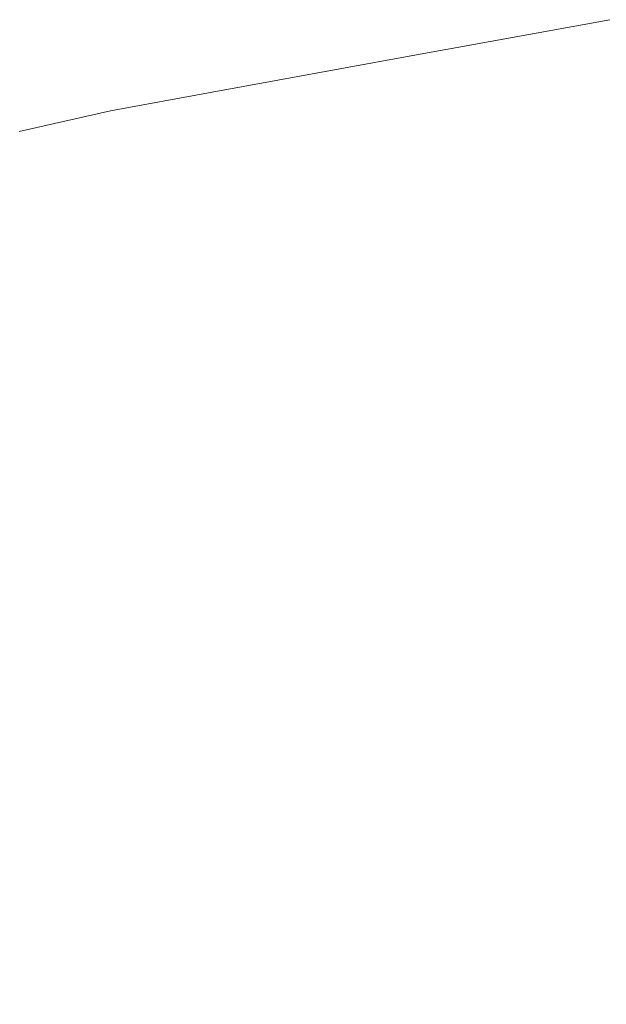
# Model space of a CAD drawing. Header units: centimetres. Extents: x -62 to 63, y 4 to 6.
# Tile 115 of 256: x -61.9559 to -61.9367, y 5.9613 to 5.9934. Entities that reach past the tile are written whole.
import ezdxf

# ---------------------------------------------------------------- set-up
doc = ezdxf.new("R2010")
doc.units = ezdxf.units.CM
doc.header["$LTSCALE"] = 2.54
doc.layers.add('Lucido design-1', color=7, linetype='Continuous')

# ---------------------------------------------------------------- blocks, each defined once
blk = doc.blocks.new('Gruppo-4-1')
at = {"color": 7, "linetype": 'Continuous', "lineweight": 9}
for points, invisible_edges in [([(-61.936611, 5.993396, -2276.32217), (-61.943156, 5.992201, -2276.32217), (-61.943127, 5.992242, -2276.319046)], 10), ([(-61.943156, 5.992201, -2276.32217), (-61.936611, 5.993396, -2276.32217), (-61.936611, 5.993396, -2276.92217), (-61.943156, 5.992201, -2276.92217)], 10), ([(-61.943127, 5.992242, -2276.925294), (-61.943156, 5.992201, -2276.92217), (-61.936611, 5.993396, -2276.92217)], 9), ([(-61.943127, 5.992242, -2276.319046), (-61.936574, 5.993374, -2276.319046), (-61.936611, 5.993396, -2276.32217)], 11), ([(-61.936611, 5.993396, -2276.92217), (-61.936574, 5.993374, -2276.925294), (-61.943127, 5.992242, -2276.925294)], 11), ([(-61.942993, 5.992107, -2276.315926), (-61.936449, 5.993238, -2276.315926), (-61.936574, 5.993374, -2276.319046), (-61.943127, 5.992242, -2276.319046)], 15), ([(-61.943127, 5.992242, -2276.925294), (-61.936574, 5.993374, -2276.925294), (-61.936449, 5.993238, -2276.928414), (-61.942993, 5.992107, -2276.928414)], 15), ([(-61.94277, 5.991883, -2276.312816), (-61.936242, 5.993011, -2276.312816), (-61.936449, 5.993238, -2276.315926), (-61.942993, 5.992107, -2276.315926)], 15), ([(-61.942993, 5.992107, -2276.928414), (-61.936449, 5.993238, -2276.928414), (-61.936242, 5.993011, -2276.931524), (-61.94277, 5.991883, -2276.931524)], 15), ([(-61.942458, 5.99157, -2276.309719), (-61.935953, 5.992694, -2276.309719), (-61.936242, 5.993011, -2276.312816), (-61.94277, 5.991883, -2276.312816)], 15), ([(-61.94277, 5.991883, -2276.931524), (-61.936242, 5.993011, -2276.931524), (-61.935953, 5.992694, -2276.934621), (-61.942458, 5.99157, -2276.934621)], 15), ([(-61.942059, 5.99117, -2276.30664), (-61.935582, 5.992289, -2276.30664), (-61.935953, 5.992694, -2276.309719), (-61.942458, 5.99157, -2276.309719)], 15), ([(-61.942458, 5.99157, -2276.934621), (-61.935953, 5.992694, -2276.934621), (-61.935582, 5.992289, -2276.9377), (-61.942059, 5.99117, -2276.9377)], 15), ([(-61.941574, 5.990683, -2276.303583), (-61.935132, 5.991795, -2276.303583), (-61.935582, 5.992289, -2276.30664), (-61.942059, 5.99117, -2276.30664)], 15), ([(-61.942059, 5.99117, -2276.9377), (-61.935582, 5.992289, -2276.9377), (-61.935132, 5.991795, -2276.940757), (-61.941574, 5.990683, -2276.940757)], 15), ([(-61.943156, 5.992201, -2276.32217), (-61.949596, 5.991025, -2276.32217), (-61.949558, 5.991034, -2276.319046)], 10), ([(-61.943156, 5.992201, -2276.92217), (-61.949596, 5.991025, -2276.92217), (-61.949596, 5.991025, -2276.32217), (-61.943156, 5.992201, -2276.32217)], 10), ([(-61.949558, 5.991034, -2276.925294), (-61.949596, 5.991025, -2276.92217), (-61.943156, 5.992201, -2276.92217)], 9), ([(-61.943127, 5.992242, -2276.319046), (-61.949558, 5.991034, -2276.319046), (-61.949414, 5.990901, -2276.315926), (-61.942993, 5.992107, -2276.315926)], 15), ([(-61.949558, 5.991034, -2276.319046), (-61.943127, 5.992242, -2276.319046), (-61.943156, 5.992201, -2276.32217)], 11), ([(-61.943156, 5.992201, -2276.92217), (-61.943127, 5.992242, -2276.925294), (-61.949558, 5.991034, -2276.925294)], 11), ([(-61.942993, 5.992107, -2276.928414), (-61.949414, 5.990901, -2276.928414), (-61.949558, 5.991034, -2276.925294), (-61.943127, 5.992242, -2276.925294)], 15), ([(-61.942993, 5.992107, -2276.315926), (-61.949414, 5.990901, -2276.315926), (-61.949175, 5.99068, -2276.312816), (-61.94277, 5.991883, -2276.312816)], 15), ([(-61.94277, 5.991883, -2276.931524), (-61.949175, 5.99068, -2276.931524), (-61.949414, 5.990901, -2276.928414), (-61.942993, 5.992107, -2276.928414)], 15), ([(-61.94277, 5.991883, -2276.312816), (-61.949175, 5.99068, -2276.312816), (-61.948842, 5.990372, -2276.309719), (-61.942458, 5.99157, -2276.309719)], 15), ([(-61.942458, 5.99157, -2276.934621), (-61.948842, 5.990372, -2276.934621), (-61.949175, 5.99068, -2276.931524), (-61.94277, 5.991883, -2276.931524)], 15), ([(-61.941003, 5.99011, -2276.300554), (-61.934602, 5.991216, -2276.300554), (-61.935132, 5.991795, -2276.303583), (-61.941574, 5.990683, -2276.303583)], 15), ([(-61.941574, 5.990683, -2276.940757), (-61.935132, 5.991795, -2276.940757), (-61.934602, 5.991216, -2276.943786), (-61.941003, 5.99011, -2276.943786)], 15), ([(-61.942458, 5.99157, -2276.309719), (-61.948842, 5.990372, -2276.309719), (-61.948415, 5.989976, -2276.30664), (-61.942059, 5.99117, -2276.30664)], 15), ([(-61.942059, 5.99117, -2276.9377), (-61.948415, 5.989976, -2276.9377), (-61.948842, 5.990372, -2276.934621), (-61.942458, 5.99157, -2276.934621)], 15), ([(-61.952912, 5.990419, -2276.32217), (-61.95586, 5.989754, -2276.319046), (-61.949558, 5.991034, -2276.319046)], 11), ([(-61.955707, 5.989623, -2276.315926), (-61.949414, 5.990901, -2276.315926), (-61.949558, 5.991034, -2276.319046), (-61.95586, 5.989754, -2276.319046)], 15), ([(-61.949558, 5.991034, -2276.925294), (-61.95586, 5.989754, -2276.925294), (-61.952912, 5.990419, -2276.92217)], 11), ([(-61.95586, 5.989754, -2276.925294), (-61.949558, 5.991034, -2276.925294), (-61.949414, 5.990901, -2276.928414), (-61.955707, 5.989623, -2276.928414)], 15), ([(-61.949558, 5.991034, -2276.319046), (-61.949596, 5.991025, -2276.32217), (-61.952912, 5.990419, -2276.32217)], 9), ([(-61.952912, 5.990419, -2276.92217), (-61.949596, 5.991025, -2276.92217), (-61.949558, 5.991034, -2276.925294)], 10), ([(-61.949596, 5.991025, -2276.92217), (-61.952912, 5.990419, -2276.92217), (-61.952912, 5.990419, -2276.32217), (-61.949596, 5.991025, -2276.32217)], 10), ([(-61.942059, 5.99117, -2276.30664), (-61.948415, 5.989976, -2276.30664), (-61.947895, 5.989495, -2276.303583), (-61.941574, 5.990683, -2276.303583)], 15), ([(-61.941574, 5.990683, -2276.940757), (-61.947895, 5.989495, -2276.940757), (-61.948415, 5.989976, -2276.9377), (-61.942059, 5.99117, -2276.9377)], 15), ([(-61.94035, 5.989454, -2276.297555), (-61.933995, 5.990552, -2276.297555), (-61.934602, 5.991216, -2276.300554), (-61.941003, 5.99011, -2276.300554)], 15), ([(-61.941003, 5.99011, -2276.943786), (-61.934602, 5.991216, -2276.943786), (-61.933995, 5.990552, -2276.946785), (-61.94035, 5.989454, -2276.946785)], 15), ([(-61.955453, 5.989405, -2276.312816), (-61.949175, 5.99068, -2276.312816), (-61.949414, 5.990901, -2276.315926), (-61.955707, 5.989623, -2276.315926)], 15), ([(-61.955707, 5.989623, -2276.928414), (-61.949414, 5.990901, -2276.928414), (-61.949175, 5.99068, -2276.931524), (-61.955453, 5.989405, -2276.931524)], 15), ([(-61.955098, 5.989101, -2276.309719), (-61.948842, 5.990372, -2276.309719), (-61.949175, 5.99068, -2276.312816), (-61.955453, 5.989405, -2276.312816)], 15), ([(-61.955453, 5.989405, -2276.931524), (-61.949175, 5.99068, -2276.931524), (-61.948842, 5.990372, -2276.934621), (-61.955098, 5.989101, -2276.934621)], 15), ([(-61.941574, 5.990683, -2276.303583), (-61.947895, 5.989495, -2276.303583), (-61.947285, 5.98893, -2276.300554), (-61.941003, 5.99011, -2276.300554)], 15), ([(-61.941003, 5.99011, -2276.943786), (-61.947285, 5.98893, -2276.943786), (-61.947895, 5.989495, -2276.940757), (-61.941574, 5.990683, -2276.940757)], 15), ([(-61.952912, 5.990419, -2276.32217), (-61.9559, 5.98975, -2276.32217), (-61.95586, 5.989754, -2276.319046)], 10), ([(-61.9559, 5.98975, -2276.32217), (-61.952912, 5.990419, -2276.32217), (-61.952912, 5.990419, -2276.92217), (-61.9559, 5.98975, -2276.92217)], 10), ([(-61.95586, 5.989754, -2276.925294), (-61.9559, 5.98975, -2276.92217), (-61.952912, 5.990419, -2276.92217)], 9), ([(-61.954643, 5.988711, -2276.30664), (-61.948415, 5.989976, -2276.30664), (-61.948842, 5.990372, -2276.309719), (-61.955098, 5.989101, -2276.309719)], 15), ([(-61.955098, 5.989101, -2276.934621), (-61.948842, 5.990372, -2276.934621), (-61.948415, 5.989976, -2276.9377), (-61.954643, 5.988711, -2276.9377)], 15), ([(-61.939615, 5.988716, -2276.29459), (-61.933313, 5.989805, -2276.29459), (-61.933995, 5.990552, -2276.297555), (-61.94035, 5.989454, -2276.297555)], 15), ([(-61.94035, 5.989454, -2276.946785), (-61.933995, 5.990552, -2276.946785), (-61.933313, 5.989805, -2276.94975), (-61.939615, 5.988716, -2276.94975)], 15), ([(-61.941003, 5.99011, -2276.300554), (-61.947285, 5.98893, -2276.300554), (-61.946586, 5.988283, -2276.297555), (-61.94035, 5.989454, -2276.297555)], 15), ([(-61.94035, 5.989454, -2276.946785), (-61.946586, 5.988283, -2276.946785), (-61.947285, 5.98893, -2276.943786), (-61.941003, 5.99011, -2276.943786)], 15), ([(-61.95586, 5.989754, -2276.319046), (-61.962027, 5.988404, -2276.319046), (-61.961865, 5.988275, -2276.315926), (-61.955707, 5.989623, -2276.315926)], 15), ([(-61.962027, 5.988404, -2276.319046), (-61.95586, 5.989754, -2276.319046), (-61.9559, 5.98975, -2276.32217)], 11), ([(-61.9559, 5.98975, -2276.92217), (-61.95586, 5.989754, -2276.925294), (-61.962027, 5.988404, -2276.925294)], 11), ([(-61.955707, 5.989623, -2276.928414), (-61.961865, 5.988275, -2276.928414), (-61.962027, 5.988404, -2276.925294), (-61.95586, 5.989754, -2276.925294)], 15), ([(-61.954091, 5.988237, -2276.303583), (-61.947895, 5.989495, -2276.303583), (-61.948415, 5.989976, -2276.30664), (-61.954643, 5.988711, -2276.30664)], 15), ([(-61.954643, 5.988711, -2276.9377), (-61.948415, 5.989976, -2276.9377), (-61.947895, 5.989495, -2276.940757), (-61.954091, 5.988237, -2276.940757)], 15), ([(-61.9388, 5.987898, -2276.291665), (-61.932556, 5.988977, -2276.291665), (-61.933313, 5.989805, -2276.29459), (-61.939615, 5.988716, -2276.29459)], 15), ([(-61.939615, 5.988716, -2276.94975), (-61.933313, 5.989805, -2276.94975), (-61.932556, 5.988977, -2276.952675), (-61.9388, 5.987898, -2276.952675)], 15), ([(-61.955707, 5.989623, -2276.315926), (-61.961865, 5.988275, -2276.315926), (-61.961596, 5.98806, -2276.312816), (-61.955453, 5.989405, -2276.312816)], 15), ([(-61.955453, 5.989405, -2276.931524), (-61.961596, 5.98806, -2276.931524), (-61.961865, 5.988275, -2276.928414), (-61.955707, 5.989623, -2276.928414)], 15), ([(-61.955453, 5.989405, -2276.312816), (-61.961596, 5.98806, -2276.312816), (-61.96122, 5.987761, -2276.309719), (-61.955098, 5.989101, -2276.309719)], 15), ([(-61.955098, 5.989101, -2276.934621), (-61.96122, 5.987761, -2276.934621), (-61.961596, 5.98806, -2276.931524), (-61.955453, 5.989405, -2276.931524)], 15), ([(-61.953441, 5.98768, -2276.300554), (-61.947285, 5.98893, -2276.300554), (-61.947895, 5.989495, -2276.303583), (-61.954091, 5.988237, -2276.303583)], 15), ([(-61.954091, 5.988237, -2276.940757), (-61.947895, 5.989495, -2276.940757), (-61.947285, 5.98893, -2276.943786), (-61.953441, 5.98768, -2276.943786)], 15), ([(-61.94035, 5.989454, -2276.297555), (-61.946586, 5.988283, -2276.297555), (-61.945799, 5.987555, -2276.29459), (-61.939615, 5.988716, -2276.29459)], 15), ([(-61.939615, 5.988716, -2276.94975), (-61.945799, 5.987555, -2276.94975), (-61.946586, 5.988283, -2276.946785), (-61.94035, 5.989454, -2276.946785)], 15), ([(-61.955098, 5.989101, -2276.309719), (-61.96122, 5.987761, -2276.309719), (-61.960739, 5.987377, -2276.30664), (-61.954643, 5.988711, -2276.30664)], 15), ([(-61.954643, 5.988711, -2276.9377), (-61.960739, 5.987377, -2276.9377), (-61.96122, 5.987761, -2276.934621), (-61.955098, 5.989101, -2276.934621)], 15), ([(-61.952697, 5.987041, -2276.297555), (-61.946586, 5.988283, -2276.297555), (-61.947285, 5.98893, -2276.300554), (-61.953441, 5.98768, -2276.300554)], 15), ([(-61.953441, 5.98768, -2276.943786), (-61.947285, 5.98893, -2276.943786), (-61.946586, 5.988283, -2276.946785), (-61.952697, 5.987041, -2276.946785)], 15), ([(-61.937908, 5.987003, -2276.288781), (-61.931728, 5.988071, -2276.288781), (-61.932556, 5.988977, -2276.291665), (-61.9388, 5.987898, -2276.291665)], 15), ([(-61.9388, 5.987898, -2276.952675), (-61.932556, 5.988977, -2276.952675), (-61.931728, 5.988071, -2276.955559), (-61.937908, 5.987003, -2276.955559)], 15), ([(-61.954643, 5.988711, -2276.30664), (-61.960739, 5.987377, -2276.30664), (-61.960153, 5.98691, -2276.303583), (-61.954091, 5.988237, -2276.303583)], 15), ([(-61.954091, 5.988237, -2276.940757), (-61.960153, 5.98691, -2276.940757), (-61.960739, 5.987377, -2276.9377), (-61.954643, 5.988711, -2276.9377)], 15), ([(-61.939615, 5.988716, -2276.29459), (-61.945799, 5.987555, -2276.29459), (-61.944927, 5.986748, -2276.291665), (-61.9388, 5.987898, -2276.291665)], 15), ([(-61.9388, 5.987898, -2276.952675), (-61.944927, 5.986748, -2276.952675), (-61.945799, 5.987555, -2276.94975), (-61.939615, 5.988716, -2276.94975)], 15), ([(-61.954091, 5.988237, -2276.303583), (-61.960153, 5.98691, -2276.303583), (-61.959465, 5.986361, -2276.300554), (-61.953441, 5.98768, -2276.300554)], 15), ([(-61.953441, 5.98768, -2276.943786), (-61.959465, 5.986361, -2276.943786), (-61.960153, 5.98691, -2276.940757), (-61.954091, 5.988237, -2276.940757)], 15), ([(-61.951859, 5.986323, -2276.29459), (-61.945799, 5.987555, -2276.29459), (-61.946586, 5.988283, -2276.297555), (-61.952697, 5.987041, -2276.297555)], 15), ([(-61.952697, 5.987041, -2276.946785), (-61.946586, 5.988283, -2276.946785), (-61.945799, 5.987555, -2276.94975), (-61.951859, 5.986323, -2276.94975)], 15), ([(-61.9388, 5.987898, -2276.291665), (-61.944927, 5.986748, -2276.291665), (-61.943973, 5.985864, -2276.288781), (-61.937908, 5.987003, -2276.288781)], 15), ([(-61.937908, 5.987003, -2276.955559), (-61.943973, 5.985864, -2276.955559), (-61.944927, 5.986748, -2276.952675), (-61.9388, 5.987898, -2276.952675)], 15), ([(-61.936942, 5.986033, -2276.285944), (-61.930831, 5.987088, -2276.285944), (-61.931728, 5.988071, -2276.288781), (-61.937908, 5.987003, -2276.288781)], 15), ([(-61.937908, 5.987003, -2276.955559), (-61.931728, 5.988071, -2276.955559), (-61.930831, 5.987088, -2276.958396), (-61.936942, 5.986033, -2276.958396)], 15), ([(-61.953441, 5.98768, -2276.300554), (-61.959465, 5.986361, -2276.300554), (-61.958677, 5.985732, -2276.297555), (-61.952697, 5.987041, -2276.297555)], 15), ([(-61.952697, 5.987041, -2276.946785), (-61.958677, 5.985732, -2276.946785), (-61.959465, 5.986361, -2276.943786), (-61.953441, 5.98768, -2276.943786)], 15), ([(-61.950932, 5.985528, -2276.291665), (-61.944927, 5.986748, -2276.291665), (-61.945799, 5.987555, -2276.29459), (-61.951859, 5.986323, -2276.29459)], 15), ([(-61.951859, 5.986323, -2276.94975), (-61.945799, 5.987555, -2276.94975), (-61.944927, 5.986748, -2276.952675), (-61.950932, 5.985528, -2276.952675)], 15), ([(-61.952697, 5.987041, -2276.297555), (-61.958677, 5.985732, -2276.297555), (-61.95779, 5.985025, -2276.29459), (-61.951859, 5.986323, -2276.29459)], 15), ([(-61.951859, 5.986323, -2276.94975), (-61.95779, 5.985025, -2276.94975), (-61.958677, 5.985732, -2276.946785), (-61.952697, 5.987041, -2276.946785)], 15), ([(-61.937908, 5.987003, -2276.288781), (-61.943973, 5.985864, -2276.288781), (-61.942939, 5.984907, -2276.285944), (-61.936942, 5.986033, -2276.285944)], 15), ([(-61.936942, 5.986033, -2276.958396), (-61.942939, 5.984907, -2276.958396), (-61.943973, 5.985864, -2276.955559), (-61.937908, 5.987003, -2276.955559)], 15), ([(-61.935903, 5.98499, -2276.283155), (-61.929867, 5.986033, -2276.283155), (-61.930831, 5.987088, -2276.285944), (-61.936942, 5.986033, -2276.285944)], 15), ([(-61.936942, 5.986033, -2276.958396), (-61.930831, 5.987088, -2276.958396), (-61.929867, 5.986033, -2276.961185), (-61.935903, 5.98499, -2276.961185)], 15), ([(-61.949916, 5.984657, -2276.288781), (-61.943973, 5.985864, -2276.288781), (-61.944927, 5.986748, -2276.291665), (-61.950932, 5.985528, -2276.291665)], 15), ([(-61.950932, 5.985528, -2276.952675), (-61.944927, 5.986748, -2276.952675), (-61.943973, 5.985864, -2276.955559), (-61.949916, 5.984657, -2276.955559)], 15), ([(-61.951859, 5.986323, -2276.29459), (-61.95779, 5.985025, -2276.29459), (-61.956808, 5.984242, -2276.291665), (-61.950932, 5.985528, -2276.291665)], 15), ([(-61.950932, 5.985528, -2276.952675), (-61.956808, 5.984242, -2276.952675), (-61.95779, 5.985025, -2276.94975), (-61.951859, 5.986323, -2276.94975)], 15), ([(-61.948816, 5.983713, -2276.285944), (-61.942939, 5.984907, -2276.285944), (-61.943973, 5.985864, -2276.288781), (-61.949916, 5.984657, -2276.288781)], 15), ([(-61.949916, 5.984657, -2276.955559), (-61.943973, 5.985864, -2276.955559), (-61.942939, 5.984907, -2276.958396), (-61.948816, 5.983713, -2276.958396)], 15), ([(-61.936942, 5.986033, -2276.285944), (-61.942939, 5.984907, -2276.285944), (-61.941827, 5.983878, -2276.283155), (-61.935903, 5.98499, -2276.283155)], 15), ([(-61.935903, 5.98499, -2276.961185), (-61.941827, 5.983878, -2276.961185), (-61.942939, 5.984907, -2276.958396), (-61.936942, 5.986033, -2276.958396)], 15), ([(-61.950932, 5.985528, -2276.291665), (-61.956808, 5.984242, -2276.291665), (-61.955732, 5.983384, -2276.288781), (-61.949916, 5.984657, -2276.288781)], 15), ([(-61.949916, 5.984657, -2276.955559), (-61.955732, 5.983384, -2276.955559), (-61.956808, 5.984242, -2276.952675), (-61.950932, 5.985528, -2276.952675)], 15), ([(-61.947633, 5.982698, -2276.283155), (-61.941827, 5.983878, -2276.283155), (-61.942939, 5.984907, -2276.285944), (-61.948816, 5.983713, -2276.285944)], 15), ([(-61.948816, 5.983713, -2276.958396), (-61.942939, 5.984907, -2276.958396), (-61.941827, 5.983878, -2276.961185), (-61.947633, 5.982698, -2276.961185)], 15), ([(-61.935903, 5.98499, -2276.283155), (-61.941827, 5.983878, -2276.283155), (-61.940641, 5.98278, -2276.280418), (-61.934795, 5.983878, -2276.280418)], 15), ([(-61.934795, 5.983878, -2276.963922), (-61.940641, 5.98278, -2276.963922), (-61.941827, 5.983878, -2276.961185), (-61.935903, 5.98499, -2276.961185)], 15), ([(-61.949916, 5.984657, -2276.288781), (-61.955732, 5.983384, -2276.288781), (-61.954567, 5.982454, -2276.285944), (-61.948816, 5.983713, -2276.285944)], 15), ([(-61.948816, 5.983713, -2276.958396), (-61.954567, 5.982454, -2276.958396), (-61.955732, 5.983384, -2276.955559), (-61.949916, 5.984657, -2276.955559)], 15), ([(-61.961416, 5.982048, -2276.288781), (-61.955732, 5.983384, -2276.288781), (-61.956808, 5.984242, -2276.291665), (-61.96255, 5.982893, -2276.291665)], 15), ([(-61.96255, 5.982893, -2276.952675), (-61.956808, 5.984242, -2276.952675), (-61.955732, 5.983384, -2276.955559), (-61.961416, 5.982048, -2276.955559)], 15), ([(-61.948816, 5.983713, -2276.285944), (-61.954567, 5.982454, -2276.285944), (-61.953314, 5.981455, -2276.283155), (-61.947633, 5.982698, -2276.283155)], 15), ([(-61.947633, 5.982698, -2276.961185), (-61.953314, 5.981455, -2276.961185), (-61.954567, 5.982454, -2276.958396), (-61.948816, 5.983713, -2276.958396)], 15), ([(-61.94637, 5.981616, -2276.280418), (-61.940641, 5.98278, -2276.280418), (-61.941827, 5.983878, -2276.283155), (-61.947633, 5.982698, -2276.283155)], 15), ([(-61.947633, 5.982698, -2276.961185), (-61.941827, 5.983878, -2276.961185), (-61.940641, 5.98278, -2276.963922), (-61.94637, 5.981616, -2276.963922)], 15), ([(-61.934795, 5.983878, -2276.280418), (-61.940641, 5.98278, -2276.280418), (-61.939384, 5.981616, -2276.277736), (-61.93362, 5.982698, -2276.277736)], 15), ([(-61.93362, 5.982698, -2276.966604), (-61.939384, 5.981616, -2276.966604), (-61.940641, 5.98278, -2276.963922), (-61.934795, 5.983878, -2276.963922)], 15), ([(-61.960187, 5.981134, -2276.285944), (-61.954567, 5.982454, -2276.285944), (-61.955732, 5.983384, -2276.288781), (-61.961416, 5.982048, -2276.288781)], 15), ([(-61.961416, 5.982048, -2276.955559), (-61.955732, 5.983384, -2276.955559), (-61.954567, 5.982454, -2276.958396), (-61.960187, 5.981134, -2276.958396)], 15), ([(-61.947633, 5.982698, -2276.283155), (-61.953314, 5.981455, -2276.283155), (-61.951977, 5.980389, -2276.280418), (-61.94637, 5.981616, -2276.280418)], 15), ([(-61.94637, 5.981616, -2276.963922), (-61.951977, 5.980389, -2276.963922), (-61.953314, 5.981455, -2276.961185), (-61.947633, 5.982698, -2276.961185)], 15), ([(-61.945032, 5.980468, -2276.277736), (-61.939384, 5.981616, -2276.277736), (-61.940641, 5.98278, -2276.280418), (-61.94637, 5.981616, -2276.280418)], 15), ([(-61.94637, 5.981616, -2276.963922), (-61.940641, 5.98278, -2276.963922), (-61.939384, 5.981616, -2276.966604), (-61.945032, 5.980468, -2276.966604)], 15), ([(-61.93362, 5.982698, -2276.277736), (-61.939384, 5.981616, -2276.277736), (-61.938058, 5.980389, -2276.275111), (-61.932381, 5.981455, -2276.275111)], 15), ([(-61.932381, 5.981455, -2276.969229), (-61.938058, 5.980389, -2276.969229), (-61.939384, 5.981616, -2276.966604), (-61.93362, 5.982698, -2276.966604)], 15), ([(-61.958866, 5.98015, -2276.283155), (-61.953314, 5.981455, -2276.283155), (-61.954567, 5.982454, -2276.285944), (-61.960187, 5.981134, -2276.285944)], 15), ([(-61.960187, 5.981134, -2276.958396), (-61.954567, 5.982454, -2276.958396), (-61.953314, 5.981455, -2276.961185), (-61.958866, 5.98015, -2276.961185)], 15), ([(-61.957456, 5.979101, -2276.280418), (-61.951977, 5.980389, -2276.280418), (-61.953314, 5.981455, -2276.283155), (-61.958866, 5.98015, -2276.283155)], 15), ([(-61.958866, 5.98015, -2276.961185), (-61.953314, 5.981455, -2276.961185), (-61.951977, 5.980389, -2276.963922), (-61.957456, 5.979101, -2276.963922)], 15), ([(-61.94637, 5.981616, -2276.280418), (-61.951977, 5.980389, -2276.280418), (-61.95056, 5.979258, -2276.277736), (-61.945032, 5.980468, -2276.277736)], 15), ([(-61.945032, 5.980468, -2276.966604), (-61.95056, 5.979258, -2276.966604), (-61.951977, 5.980389, -2276.963922), (-61.94637, 5.981616, -2276.963922)], 15), ([(-61.943622, 5.979258, -2276.275111), (-61.938058, 5.980389, -2276.275111), (-61.939384, 5.981616, -2276.277736), (-61.945032, 5.980468, -2276.277736)], 15), ([(-61.945032, 5.980468, -2276.966604), (-61.939384, 5.981616, -2276.966604), (-61.938058, 5.980389, -2276.969229), (-61.943622, 5.979258, -2276.969229)], 15), ([(-61.932381, 5.981455, -2276.275111), (-61.938058, 5.980389, -2276.275111), (-61.936668, 5.979101, -2276.272546), (-61.931082, 5.98015, -2276.272546)], 15), ([(-61.931082, 5.98015, -2276.971794), (-61.936668, 5.979101, -2276.971794), (-61.938058, 5.980389, -2276.969229), (-61.932381, 5.981455, -2276.969229)], 15), ([(-61.945032, 5.980468, -2276.277736), (-61.95056, 5.979258, -2276.277736), (-61.949066, 5.978067, -2276.275111), (-61.943622, 5.979258, -2276.275111)], 15), ([(-61.943622, 5.979258, -2276.969229), (-61.949066, 5.978067, -2276.969229), (-61.95056, 5.979258, -2276.966604), (-61.945032, 5.980468, -2276.966604)], 15), ([(-61.955962, 5.977989, -2276.277736), (-61.95056, 5.979258, -2276.277736), (-61.951977, 5.980389, -2276.280418), (-61.957456, 5.979101, -2276.280418)], 15), ([(-61.957456, 5.979101, -2276.963922), (-61.951977, 5.980389, -2276.963922), (-61.95056, 5.979258, -2276.966604), (-61.955962, 5.977989, -2276.966604)], 15), ([(-61.942142, 5.977989, -2276.272546), (-61.936668, 5.979101, -2276.272546), (-61.938058, 5.980389, -2276.275111), (-61.943622, 5.979258, -2276.275111)], 15), ([(-61.943622, 5.979258, -2276.969229), (-61.938058, 5.980389, -2276.969229), (-61.936668, 5.979101, -2276.971794), (-61.942142, 5.977989, -2276.971794)], 15), ([(-61.954386, 5.976817, -2276.275111), (-61.949066, 5.978067, -2276.275111), (-61.95056, 5.979258, -2276.277736), (-61.955962, 5.977989, -2276.277736)], 15), ([(-61.955962, 5.977989, -2276.966604), (-61.95056, 5.979258, -2276.966604), (-61.949066, 5.978067, -2276.969229), (-61.954386, 5.976817, -2276.969229)], 15), ([(-61.943622, 5.979258, -2276.275111), (-61.949066, 5.978067, -2276.275111), (-61.947499, 5.976817, -2276.272546), (-61.942142, 5.977989, -2276.272546)], 15), ([(-61.942142, 5.977989, -2276.971794), (-61.947499, 5.976817, -2276.971794), (-61.949066, 5.978067, -2276.969229), (-61.943622, 5.979258, -2276.969229)], 15), ([(-61.940597, 5.976664, -2276.270043), (-61.935216, 5.977757, -2276.270043), (-61.936668, 5.979101, -2276.272546), (-61.942142, 5.977989, -2276.272546)], 15), ([(-61.942142, 5.977989, -2276.971794), (-61.936668, 5.979101, -2276.971794), (-61.935216, 5.977757, -2276.974297), (-61.940597, 5.976664, -2276.974297)], 15), ([(-61.955962, 5.977989, -2276.277736), (-61.961233, 5.976664, -2276.277736), (-61.959578, 5.975511, -2276.275111), (-61.954386, 5.976817, -2276.275111)], 15), ([(-61.954386, 5.976817, -2276.969229), (-61.959578, 5.975511, -2276.969229), (-61.961233, 5.976664, -2276.966604), (-61.955962, 5.977989, -2276.966604)], 15), ([(-61.952734, 5.975587, -2276.272546), (-61.947499, 5.976817, -2276.272546), (-61.949066, 5.978067, -2276.275111), (-61.954386, 5.976817, -2276.275111)], 15), ([(-61.954386, 5.976817, -2276.969229), (-61.949066, 5.978067, -2276.969229), (-61.947499, 5.976817, -2276.971794), (-61.952734, 5.975587, -2276.971794)], 15), ([(-61.942142, 5.977989, -2276.272546), (-61.947499, 5.976817, -2276.272546), (-61.945862, 5.975511, -2276.270043), (-61.940597, 5.976664, -2276.270043)], 15), ([(-61.940597, 5.976664, -2276.974297), (-61.945862, 5.975511, -2276.974297), (-61.947499, 5.976817, -2276.971794), (-61.942142, 5.977989, -2276.971794)], 15), ([(-61.938989, 5.975286, -2276.267604), (-61.933706, 5.976359, -2276.267604), (-61.935216, 5.977757, -2276.270043), (-61.940597, 5.976664, -2276.270043)], 15), ([(-61.940597, 5.976664, -2276.974297), (-61.935216, 5.977757, -2276.974297), (-61.933706, 5.976359, -2276.976736), (-61.938989, 5.975286, -2276.976736)], 15), ([(-61.954386, 5.976817, -2276.275111), (-61.959578, 5.975511, -2276.275111), (-61.957842, 5.974303, -2276.272546), (-61.952734, 5.975587, -2276.272546)], 15), ([(-61.952734, 5.975587, -2276.971794), (-61.957842, 5.974303, -2276.971794), (-61.959578, 5.975511, -2276.969229), (-61.954386, 5.976817, -2276.969229)], 15), ([(-61.951008, 5.974303, -2276.270043), (-61.945862, 5.975511, -2276.270043), (-61.947499, 5.976817, -2276.272546), (-61.952734, 5.975587, -2276.272546)], 15), ([(-61.952734, 5.975587, -2276.971794), (-61.947499, 5.976817, -2276.971794), (-61.945862, 5.975511, -2276.974297), (-61.951008, 5.974303, -2276.974297)], 15), ([(-61.940597, 5.976664, -2276.270043), (-61.945862, 5.975511, -2276.270043), (-61.94416, 5.974154, -2276.267604), (-61.938989, 5.975286, -2276.267604)], 15), ([(-61.938989, 5.975286, -2276.976736), (-61.94416, 5.974154, -2276.976736), (-61.945862, 5.975511, -2276.974297), (-61.940597, 5.976664, -2276.974297)], 15), ([(-61.937324, 5.973857, -2276.26523), (-61.932141, 5.97491, -2276.26523), (-61.933706, 5.976359, -2276.267604), (-61.938989, 5.975286, -2276.267604)], 15), ([(-61.938989, 5.975286, -2276.976736), (-61.933706, 5.976359, -2276.976736), (-61.932141, 5.97491, -2276.979109), (-61.937324, 5.973857, -2276.979109)], 15), ([(-61.952734, 5.975587, -2276.272546), (-61.957842, 5.974303, -2276.272546), (-61.956029, 5.97304, -2276.270043), (-61.951008, 5.974303, -2276.270043)], 15), ([(-61.951008, 5.974303, -2276.974297), (-61.956029, 5.97304, -2276.974297), (-61.957842, 5.974303, -2276.971794), (-61.952734, 5.975587, -2276.971794)], 15), ([(-61.949213, 5.972967, -2276.267604), (-61.94416, 5.974154, -2276.267604), (-61.945862, 5.975511, -2276.270043), (-61.951008, 5.974303, -2276.270043)], 15), ([(-61.951008, 5.974303, -2276.974297), (-61.945862, 5.975511, -2276.974297), (-61.94416, 5.974154, -2276.976736), (-61.949213, 5.972967, -2276.976736)], 15), ([(-61.938989, 5.975286, -2276.267604), (-61.94416, 5.974154, -2276.267604), (-61.942396, 5.972747, -2276.26523), (-61.937324, 5.973857, -2276.26523)], 15), ([(-61.937324, 5.973857, -2276.979109), (-61.942396, 5.972747, -2276.979109), (-61.94416, 5.974154, -2276.976736), (-61.938989, 5.975286, -2276.976736)], 15), ([(-61.935604, 5.972382, -2276.262924), (-61.930525, 5.973414, -2276.262924), (-61.932141, 5.97491, -2276.26523), (-61.937324, 5.973857, -2276.26523)], 15), ([(-61.937324, 5.973857, -2276.979109), (-61.932141, 5.97491, -2276.979109), (-61.930525, 5.973414, -2276.981416), (-61.935604, 5.972382, -2276.981416)], 15), ([(-61.951008, 5.974303, -2276.270043), (-61.956029, 5.97304, -2276.270043), (-61.954144, 5.971727, -2276.267604), (-61.949213, 5.972967, -2276.267604)], 15), ([(-61.949213, 5.972967, -2276.976736), (-61.954144, 5.971727, -2276.976736), (-61.956029, 5.97304, -2276.974297), (-61.951008, 5.974303, -2276.974297)], 15), ([(-61.947353, 5.971583, -2276.26523), (-61.942396, 5.972747, -2276.26523), (-61.94416, 5.974154, -2276.267604), (-61.949213, 5.972967, -2276.267604)], 15), ([(-61.949213, 5.972967, -2276.976736), (-61.94416, 5.974154, -2276.976736), (-61.942396, 5.972747, -2276.979109), (-61.947353, 5.971583, -2276.979109)], 15), ([(-61.937324, 5.973857, -2276.26523), (-61.942396, 5.972747, -2276.26523), (-61.940575, 5.971294, -2276.262924), (-61.935604, 5.972382, -2276.262924)], 15), ([(-61.935604, 5.972382, -2276.981416), (-61.940575, 5.971294, -2276.981416), (-61.942396, 5.972747, -2276.979109), (-61.937324, 5.973857, -2276.979109)], 15), ([(-61.958949, 5.970438, -2276.267604), (-61.954144, 5.971727, -2276.267604), (-61.956029, 5.97304, -2276.270043), (-61.960923, 5.971727, -2276.270043)], 15), ([(-61.960923, 5.971727, -2276.974297), (-61.956029, 5.97304, -2276.974297), (-61.954144, 5.971727, -2276.976736), (-61.958949, 5.970438, -2276.976736)], 15), ([(-61.949213, 5.972967, -2276.267604), (-61.954144, 5.971727, -2276.267604), (-61.95219, 5.970366, -2276.26523), (-61.947353, 5.971583, -2276.26523)], 15), ([(-61.947353, 5.971583, -2276.979109), (-61.95219, 5.970366, -2276.979109), (-61.954144, 5.971727, -2276.976736), (-61.949213, 5.972967, -2276.976736)], 15), ([(-61.945432, 5.970153, -2276.262924), (-61.940575, 5.971294, -2276.262924), (-61.942396, 5.972747, -2276.26523), (-61.947353, 5.971583, -2276.26523)], 15), ([(-61.947353, 5.971583, -2276.979109), (-61.942396, 5.972747, -2276.979109), (-61.940575, 5.971294, -2276.981416), (-61.945432, 5.970153, -2276.981416)], 15), ([(-61.935604, 5.972382, -2276.262924), (-61.940575, 5.971294, -2276.262924), (-61.938699, 5.969798, -2276.260685), (-61.933833, 5.970863, -2276.260685)], 15), ([(-61.933833, 5.970863, -2276.983655), (-61.938699, 5.969798, -2276.983655), (-61.940575, 5.971294, -2276.981416), (-61.935604, 5.972382, -2276.981416)], 15), ([(-61.956904, 5.969102, -2276.26523), (-61.95219, 5.970366, -2276.26523), (-61.954144, 5.971727, -2276.267604), (-61.958949, 5.970438, -2276.267604)], 15), ([(-61.958949, 5.970438, -2276.976736), (-61.954144, 5.971727, -2276.976736), (-61.95219, 5.970366, -2276.979109), (-61.956904, 5.969102, -2276.979109)], 15), ([(-61.947353, 5.971583, -2276.26523), (-61.95219, 5.970366, -2276.26523), (-61.950172, 5.968961, -2276.262924), (-61.945432, 5.970153, -2276.262924)], 15), ([(-61.945432, 5.970153, -2276.981416), (-61.950172, 5.968961, -2276.981416), (-61.95219, 5.970366, -2276.979109), (-61.947353, 5.971583, -2276.979109)], 15), ([(-61.943455, 5.968681, -2276.260685), (-61.938699, 5.969798, -2276.260685), (-61.940575, 5.971294, -2276.262924), (-61.945432, 5.970153, -2276.262924)], 15), ([(-61.945432, 5.970153, -2276.981416), (-61.940575, 5.971294, -2276.981416), (-61.938699, 5.969798, -2276.983655), (-61.943455, 5.968681, -2276.983655)], 15), ([(-61.933833, 5.970863, -2276.260685), (-61.938699, 5.969798, -2276.260685), (-61.936774, 5.968263, -2276.258516), (-61.932015, 5.969304, -2276.258516)], 15), ([(-61.932015, 5.969304, -2276.985824), (-61.936774, 5.968263, -2276.985824), (-61.938699, 5.969798, -2276.983655), (-61.933833, 5.970863, -2276.983655)], 15), ([(-61.954792, 5.967722, -2276.262924), (-61.950172, 5.968961, -2276.262924), (-61.95219, 5.970366, -2276.26523), (-61.956904, 5.969102, -2276.26523)], 15), ([(-61.956904, 5.969102, -2276.979109), (-61.95219, 5.970366, -2276.979109), (-61.950172, 5.968961, -2276.981416), (-61.954792, 5.967722, -2276.981416)], 15), ([(-61.945432, 5.970153, -2276.262924), (-61.950172, 5.968961, -2276.262924), (-61.948095, 5.967515, -2276.260685), (-61.943455, 5.968681, -2276.260685)], 15), ([(-61.943455, 5.968681, -2276.983655), (-61.948095, 5.967515, -2276.983655), (-61.950172, 5.968961, -2276.981416), (-61.945432, 5.970153, -2276.981416)], 15), ([(-61.941424, 5.96717, -2276.258516), (-61.936774, 5.968263, -2276.258516), (-61.938699, 5.969798, -2276.260685), (-61.943455, 5.968681, -2276.260685)], 15), ([(-61.943455, 5.968681, -2276.983655), (-61.938699, 5.969798, -2276.983655), (-61.936774, 5.968263, -2276.985824), (-61.941424, 5.96717, -2276.985824)], 15), ([(-61.932015, 5.969304, -2276.258516), (-61.936774, 5.968263, -2276.258516), (-61.934803, 5.966691, -2276.256417), (-61.930154, 5.967708, -2276.256417)], 15), ([(-61.930154, 5.967708, -2276.987923), (-61.934803, 5.966691, -2276.987923), (-61.936774, 5.968263, -2276.985824), (-61.932015, 5.969304, -2276.985824)], 15), ([(-61.956904, 5.969102, -2276.26523), (-61.961491, 5.967791, -2276.26523), (-61.959287, 5.966437, -2276.262924), (-61.954792, 5.967722, -2276.262924)], 15), ([(-61.954792, 5.967722, -2276.981416), (-61.959287, 5.966437, -2276.981416), (-61.961491, 5.967791, -2276.979109), (-61.956904, 5.969102, -2276.979109)], 15), ([(-61.952617, 5.966301, -2276.260685), (-61.948095, 5.967515, -2276.260685), (-61.950172, 5.968961, -2276.262924), (-61.954792, 5.967722, -2276.262924)], 15), ([(-61.954792, 5.967722, -2276.981416), (-61.950172, 5.968961, -2276.981416), (-61.948095, 5.967515, -2276.983655), (-61.952617, 5.966301, -2276.983655)], 15), ([(-61.943455, 5.968681, -2276.260685), (-61.948095, 5.967515, -2276.260685), (-61.945962, 5.966029, -2276.258516), (-61.941424, 5.96717, -2276.258516)], 15), ([(-61.941424, 5.96717, -2276.985824), (-61.945962, 5.966029, -2276.985824), (-61.948095, 5.967515, -2276.983655), (-61.943455, 5.968681, -2276.983655)], 15), ([(-61.939346, 5.965623, -2276.256417), (-61.934803, 5.966691, -2276.256417), (-61.936774, 5.968263, -2276.258516), (-61.941424, 5.96717, -2276.258516)], 15), ([(-61.941424, 5.96717, -2276.985824), (-61.936774, 5.968263, -2276.985824), (-61.934803, 5.966691, -2276.987923), (-61.939346, 5.965623, -2276.987923)], 15), ([(-61.954792, 5.967722, -2276.262924), (-61.959287, 5.966437, -2276.262924), (-61.957018, 5.965044, -2276.260685), (-61.952617, 5.966301, -2276.260685)], 15), ([(-61.952617, 5.966301, -2276.983655), (-61.957018, 5.965044, -2276.983655), (-61.959287, 5.966437, -2276.981416), (-61.954792, 5.967722, -2276.981416)], 15), ([(-61.950385, 5.964843, -2276.258516), (-61.945962, 5.966029, -2276.258516), (-61.948095, 5.967515, -2276.260685), (-61.952617, 5.966301, -2276.260685)], 15), ([(-61.952617, 5.966301, -2276.983655), (-61.948095, 5.967515, -2276.983655), (-61.945962, 5.966029, -2276.985824), (-61.950385, 5.964843, -2276.985824)], 15), ([(-61.941424, 5.96717, -2276.258516), (-61.945962, 5.966029, -2276.258516), (-61.943779, 5.964509, -2276.256417), (-61.939346, 5.965623, -2276.256417)], 15), ([(-61.939346, 5.965623, -2276.987923), (-61.943779, 5.964509, -2276.987923), (-61.945962, 5.966029, -2276.985824), (-61.941424, 5.96717, -2276.985824)], 15), ([(-61.937223, 5.964043, -2276.254388), (-61.932789, 5.965085, -2276.254388), (-61.934803, 5.966691, -2276.256417), (-61.939346, 5.965623, -2276.256417)], 15), ([(-61.939346, 5.965623, -2276.987923), (-61.934803, 5.966691, -2276.987923), (-61.932789, 5.965085, -2276.989952), (-61.937223, 5.964043, -2276.989952)], 15), ([(-61.952617, 5.966301, -2276.260685), (-61.957018, 5.965044, -2276.260685), (-61.954688, 5.963613, -2276.258516), (-61.950385, 5.964843, -2276.258516)], 15), ([(-61.950385, 5.964843, -2276.985824), (-61.954688, 5.963613, -2276.985824), (-61.957018, 5.965044, -2276.983655), (-61.952617, 5.966301, -2276.983655)], 15), ([(-61.948099, 5.96335, -2276.256417), (-61.943779, 5.964509, -2276.256417), (-61.945962, 5.966029, -2276.258516), (-61.950385, 5.964843, -2276.258516)], 15), ([(-61.950385, 5.964843, -2276.985824), (-61.945962, 5.966029, -2276.985824), (-61.943779, 5.964509, -2276.987923), (-61.948099, 5.96335, -2276.987923)], 15), ([(-61.939346, 5.965623, -2276.256417), (-61.943779, 5.964509, -2276.256417), (-61.941549, 5.962956, -2276.254388), (-61.937223, 5.964043, -2276.254388)], 15), ([(-61.937223, 5.964043, -2276.989952), (-61.941549, 5.962956, -2276.989952), (-61.943779, 5.964509, -2276.987923), (-61.939346, 5.965623, -2276.987923)], 15), ([(-61.958871, 5.962343, -2276.258516), (-61.954688, 5.963613, -2276.258516), (-61.957018, 5.965044, -2276.260685), (-61.961295, 5.963745, -2276.260685)], 15), ([(-61.961295, 5.963745, -2276.983655), (-61.957018, 5.965044, -2276.983655), (-61.954688, 5.963613, -2276.985824), (-61.958871, 5.962343, -2276.985824)], 15), ([(-61.935059, 5.962433, -2276.25243), (-61.930738, 5.963449, -2276.25243), (-61.932789, 5.965085, -2276.254388), (-61.937223, 5.964043, -2276.254388)], 15), ([(-61.937223, 5.964043, -2276.989952), (-61.932789, 5.965085, -2276.989952), (-61.930738, 5.963449, -2276.99191), (-61.935059, 5.962433, -2276.99191)], 15), ([(-61.950385, 5.964843, -2276.258516), (-61.954688, 5.963613, -2276.258516), (-61.952303, 5.962148, -2276.256417), (-61.948099, 5.96335, -2276.256417)], 15), ([(-61.948099, 5.96335, -2276.987923), (-61.952303, 5.962148, -2276.987923), (-61.954688, 5.963613, -2276.985824), (-61.950385, 5.964843, -2276.985824)], 15), ([(-61.945765, 5.961824, -2276.254388), (-61.941549, 5.962956, -2276.254388), (-61.943779, 5.964509, -2276.256417), (-61.948099, 5.96335, -2276.256417)], 15), ([(-61.948099, 5.96335, -2276.987923), (-61.943779, 5.964509, -2276.987923), (-61.941549, 5.962956, -2276.989952), (-61.945765, 5.961824, -2276.989952)], 15), ([(-61.937223, 5.964043, -2276.254388), (-61.941549, 5.962956, -2276.254388), (-61.939276, 5.961373, -2276.25243), (-61.935059, 5.962433, -2276.25243)], 15), ([(-61.935059, 5.962433, -2276.99191), (-61.939276, 5.961373, -2276.99191), (-61.941549, 5.962956, -2276.989952), (-61.937223, 5.964043, -2276.989952)], 15), ([(-61.956389, 5.960908, -2276.256417), (-61.952303, 5.962148, -2276.256417), (-61.954688, 5.963613, -2276.258516), (-61.958871, 5.962343, -2276.258516)], 15), ([(-61.958871, 5.962343, -2276.985824), (-61.954688, 5.963613, -2276.985824), (-61.952303, 5.962148, -2276.987923), (-61.956389, 5.960908, -2276.987923)], 15), ([(-61.948099, 5.96335, -2276.256417), (-61.952303, 5.962148, -2276.256417), (-61.949867, 5.960652, -2276.254388), (-61.945765, 5.961824, -2276.254388)], 15), ([(-61.945765, 5.961824, -2276.989952), (-61.949867, 5.960652, -2276.989952), (-61.952303, 5.962148, -2276.987923), (-61.948099, 5.96335, -2276.987923)], 15), ([(-61.943386, 5.96027, -2276.25243), (-61.939276, 5.961373, -2276.25243), (-61.941549, 5.962956, -2276.254388), (-61.945765, 5.961824, -2276.254388)], 15), ([(-61.945765, 5.961824, -2276.989952), (-61.941549, 5.962956, -2276.989952), (-61.939276, 5.961373, -2276.99191), (-61.943386, 5.96027, -2276.99191)], 15), ([(-61.935059, 5.962433, -2276.25243), (-61.939276, 5.961373, -2276.25243), (-61.936966, 5.959764, -2276.250543), (-61.932859, 5.960796, -2276.250543)], 15), ([(-61.932859, 5.960796, -2276.993797), (-61.936966, 5.959764, -2276.993797), (-61.939276, 5.961373, -2276.99191), (-61.935059, 5.962433, -2276.99191)], 15), ([(-61.953854, 5.959442, -2276.254388), (-61.949867, 5.960652, -2276.254388), (-61.952303, 5.962148, -2276.256417), (-61.956389, 5.960908, -2276.256417)], 15), ([(-61.956389, 5.960908, -2276.987923), (-61.952303, 5.962148, -2276.987923), (-61.949867, 5.960652, -2276.989952), (-61.953854, 5.959442, -2276.989952)], 15), ([(-61.945765, 5.961824, -2276.254388), (-61.949867, 5.960652, -2276.254388), (-61.947385, 5.959128, -2276.25243), (-61.943386, 5.96027, -2276.25243)], 15), ([(-61.943386, 5.96027, -2276.99191), (-61.947385, 5.959128, -2276.99191), (-61.949867, 5.960652, -2276.989952), (-61.945765, 5.961824, -2276.989952)], 15), ([(-61.940967, 5.95869, -2276.250543), (-61.936966, 5.959764, -2276.250543), (-61.939276, 5.961373, -2276.25243), (-61.943386, 5.96027, -2276.25243)], 15), ([(-61.943386, 5.96027, -2276.99191), (-61.939276, 5.961373, -2276.99191), (-61.936966, 5.959764, -2276.993797), (-61.940967, 5.95869, -2276.993797)], 15)]:
    blk.add_3dface(points, dxfattribs=dict(at, invisible_edges=invisible_edges))
blk = doc.blocks.new('Gruppo-5-1')
at = {"color": 7}
blk.add_blockref('Gruppo-4-1', (0, 0), dxfattribs=at)

msp = doc.modelspace()

# ---------------------------------------------------------------- block references
at = {"layer": 'Lucido design-1', "color": 7}
msp.add_blockref('Gruppo-5-1', (0, 0), dxfattribs=at)

doc.saveas('drawing.dxf')
